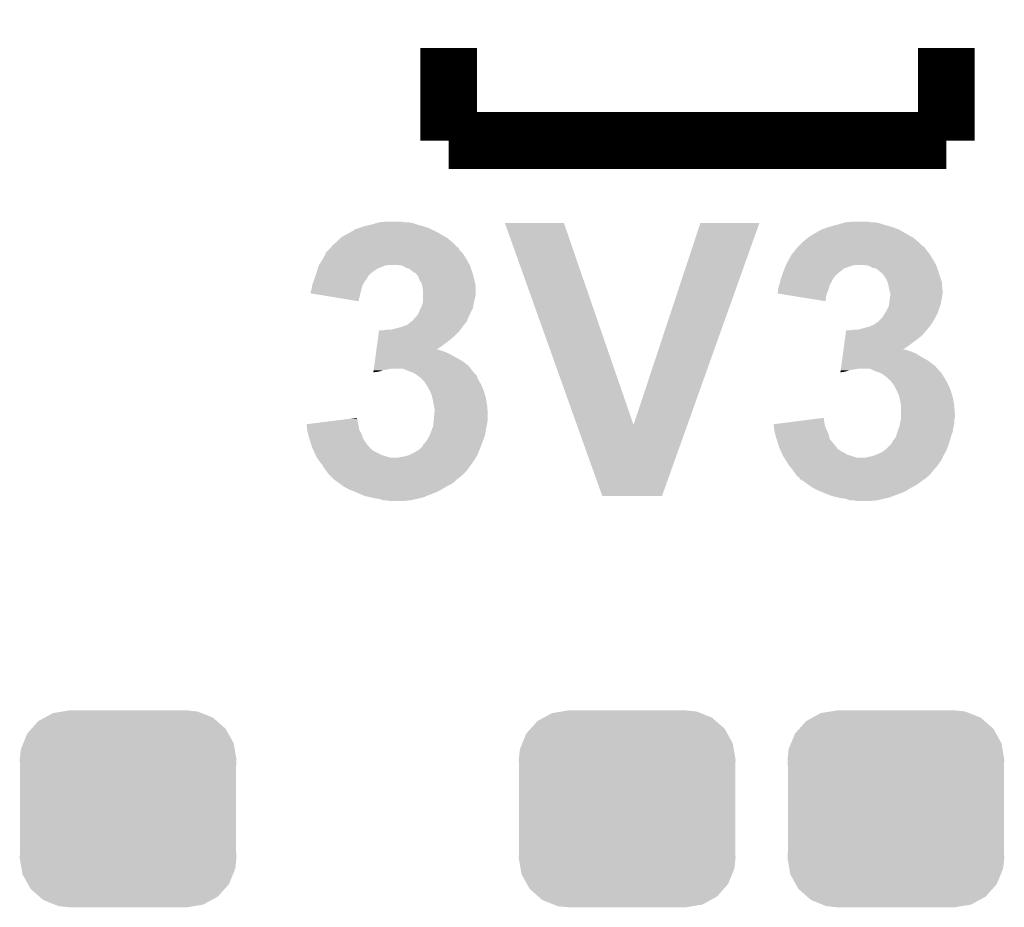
# Model space of a CAD drawing. Extents: x -0.05 to 0.95, y -0.15 to 1.54.
# Tile 11 of 44: x 0.31 to 0.45, y 0.09 to 0.22. Entities that reach past the tile are written whole.
import ezdxf

# ---------------------------------------------------------------- set-up
doc = ezdxf.new("R2010")
doc.units = 0
doc.layers.get('0').update_dxf_attribs({"linetype": 'CONTINUOUS'})
doc.layers.add('HOD_CAP_2_CLICK_V101_GTO', color=14, linetype='CONTINUOUS')
doc.layers.add('HOD_CAP_2_CLICK_V101_GTS', color=12, linetype='CONTINUOUS')

# ---------------------------------------------------------------- blocks, each defined once
blk = doc.blocks.new('CUSTOM_57')
for points in [[(-0.0092, 0.01369), (-0.00825, 0.01385), (0.00976, 0.01369), (0.00825, 0.01385)], [(-0.01263, 0.01234), (-0.01175, 0.01282), (0.01249, 0.01234), (0.01194, 0.01282)], [(-0.01175, 0.01282), (-0.01057, 0.01347), (0.01194, 0.01282), (0.01032, 0.01347)], [(-0.01057, 0.01347), (-0.0092, 0.01369), (0.01032, 0.01347), (0.00976, 0.01369)], [(-0.01419, 0.01059), (-0.01358, 0.01127), (0.01409, 0.01059), (0.01371, 0.01127)], [(-0.01358, 0.01127), (-0.01263, 0.01234), (0.01371, 0.01127), (0.01249, 0.01234)], [(-0.01475, 0.00922), (-0.01419, 0.01059), (0.01485, 0.00922), (0.01409, 0.01059)], [(-0.01525, 0.0069), (-0.01508, 0.00841), (0.01525, 0.0069), (0.01499, 0.00841)], [(-0.01508, 0.00841), (-0.01475, 0.00922), (0.01499, 0.00841), (0.01485, 0.00922)], [(-0.0152, 0.00607), (-0.01525, 0.0069), (0.0152, 0.00607), (0.01525, 0.0069)], [(-0.0152, -0.00607), (-0.0152, 0.00607), (0.0152, -0.00607), (0.0152, 0.00607)], [(-0.01525, -0.0069), (-0.0152, -0.00607), (0.01525, -0.0069), (0.0152, -0.00607)], [(-0.01499, -0.00841), (-0.01525, -0.0069), (0.01508, -0.00841), (0.01525, -0.0069)], [(-0.01485, -0.00922), (-0.01499, -0.00841), (0.01475, -0.00922), (0.01508, -0.00841)], [(-0.01409, -0.01059), (-0.01485, -0.00922), (0.01419, -0.01059), (0.01475, -0.00922)], [(-0.01371, -0.01127), (-0.01409, -0.01059), (0.01358, -0.01127), (0.01419, -0.01059)], [(-0.01249, -0.01234), (-0.01371, -0.01127), (0.01263, -0.01234), (0.01358, -0.01127)], [(-0.01194, -0.01282), (-0.01249, -0.01234), (0.01175, -0.01282), (0.01263, -0.01234)], [(-0.01032, -0.01347), (-0.01194, -0.01282), (0.01057, -0.01347), (0.01175, -0.01282)], [(-0.00976, -0.01369), (-0.01032, -0.01347), (0.0092, -0.01369), (0.01057, -0.01347)], [(-0.00825, -0.01385), (-0.00976, -0.01369), (0.00825, -0.01385), (0.0092, -0.01369)]]:
    blk.add_solid(points)

msp = doc.modelspace()

# ---------------------------------------------------------------- linework, layer by layer
at = {"layer": 'HOD_CAP_2_CLICK_V101_GTO', "const_width": 0.008}
for points in [[(0.37, 0.2), (0.37, 0.213)], [(0.44, 0.2), (0.44, 0.213)], [(0.37, 0.2), (0.44, 0.2)]]:
    msp.add_lwpolyline(points, dxfattribs=at)
at = {"layer": 'HOD_CAP_2_CLICK_V101_GTO'}
for points in [[(0.3592, 0.1882), (0.35987, 0.1884), (0.3655, 0.1882), (0.3649, 0.1884)], [(0.35987, 0.1884), (0.3602, 0.1885), (0.3649, 0.1884), (0.3643, 0.1885)], [(0.3602, 0.1885), (0.3612, 0.1886), (0.3638, 0.1885), (0.3633, 0.1886)], [(0.38803, 0.16), (0.3779, 0.1884), (0.396, 0.16), (0.3862, 0.1884)], [(0.3779, 0.1884), (0.3779, 0.1884), (0.3862, 0.1884), (0.3779, 0.1884)], [(0.396, 0.16), (0.4054, 0.1884), (0.40357, 0.16), (0.4137, 0.1884)], [(0.4054, 0.1884), (0.4054, 0.1884), (0.4137, 0.1884), (0.4054, 0.1884)], [(0.4248, 0.1882), (0.42547, 0.1884), (0.4311, 0.1882), (0.4305, 0.1884)], [(0.42547, 0.1884), (0.4258, 0.1885), (0.4305, 0.1884), (0.4299, 0.1885)], [(0.4258, 0.1885), (0.4269, 0.1886), (0.4294, 0.1885), (0.4289, 0.1886)], [(0.3549, 0.1864), (0.35616, 0.1871), (0.36962, 0.1864), (0.3684, 0.1871)], [(0.35616, 0.1871), (0.3567, 0.1874), (0.3684, 0.1871), (0.3678, 0.1874)], [(0.3567, 0.1874), (0.3568, 0.1875), (0.3678, 0.1874), (0.3676, 0.1875)], [(0.3568, 0.1875), (0.3577, 0.1878), (0.3676, 0.1875), (0.3669, 0.1878)], [(0.3577, 0.1878), (0.3583, 0.188), (0.3669, 0.1878), (0.3662, 0.188)], [(0.3583, 0.188), (0.3592, 0.1882), (0.3662, 0.188), (0.3655, 0.1882)], [(0.4214, 0.1869), (0.4223, 0.1874), (0.43435, 0.1869), (0.43348, 0.1874)], [(0.4223, 0.1874), (0.4224, 0.1874), (0.43348, 0.1874), (0.43347, 0.1874)], [(0.4224, 0.1875), (0.4228, 0.1876), (0.4333, 0.1875), (0.43303, 0.1876)], [(0.4224, 0.1874), (0.4224, 0.1875), (0.43347, 0.1874), (0.4333, 0.1875)], [(0.4228, 0.1876), (0.4233, 0.1878), (0.43303, 0.1876), (0.4325, 0.1878)], [(0.4233, 0.1878), (0.424, 0.188), (0.4325, 0.1878), (0.4318, 0.188)], [(0.424, 0.188), (0.4248, 0.1882), (0.4318, 0.188), (0.4311, 0.1882)], [(0.3537, 0.1853), (0.35418, 0.1857), (0.3709, 0.1853), (0.3705, 0.1857)], [(0.35418, 0.1857), (0.3543, 0.1858), (0.3705, 0.1857), (0.37038, 0.1858)], [(0.3543, 0.1858), (0.3548, 0.1863), (0.37038, 0.1858), (0.3698, 0.1863)], [(0.3548, 0.1863), (0.3549, 0.1864), (0.3698, 0.1863), (0.36962, 0.1864)], [(0.4192, 0.1851), (0.4198, 0.1857), (0.4367, 0.1851), (0.4361, 0.1857)], [(0.4198, 0.1857), (0.4199, 0.1858), (0.4361, 0.1857), (0.43598, 0.1858)], [(0.4199, 0.1858), (0.42048, 0.1863), (0.43598, 0.1858), (0.4354, 0.1863)], [(0.42048, 0.1863), (0.4206, 0.1864), (0.4354, 0.1863), (0.43522, 0.1864)], [(0.4206, 0.1864), (0.4214, 0.1869), (0.43522, 0.1864), (0.43435, 0.1869)], [(0.3527, 0.1842), (0.3531, 0.1846), (0.3719, 0.1842), (0.3715, 0.1846)], [(0.3531, 0.1846), (0.3533, 0.1848), (0.3715, 0.1846), (0.37143, 0.1848)], [(0.3533, 0.1848), (0.35338, 0.1849), (0.37143, 0.1848), (0.3714, 0.1849)], [(0.35338, 0.1849), (0.35346, 0.185), (0.3714, 0.1849), (0.3712, 0.185)], [(0.35346, 0.185), (0.3537, 0.1853), (0.3712, 0.185), (0.3709, 0.1853)], [(0.4183, 0.1841), (0.4186, 0.1844), (0.4376, 0.1841), (0.43736, 0.1844)], [(0.4186, 0.1844), (0.41875, 0.1846), (0.43736, 0.1844), (0.4372, 0.1846)], [(0.41875, 0.1846), (0.4189, 0.1848), (0.4372, 0.1846), (0.43707, 0.1848)], [(0.4189, 0.1848), (0.419, 0.1849), (0.43707, 0.1848), (0.437, 0.1849)], [(0.419, 0.1849), (0.4192, 0.1851), (0.437, 0.1849), (0.4368, 0.1851)], [(0.4192, 0.1851), (0.4192, 0.1851), (0.4368, 0.1851), (0.4367, 0.1851)], [(0.35176, 0.1825), (0.3522, 0.1832), (0.37294, 0.1825), (0.37256, 0.1832)], [(0.3522, 0.1832), (0.35226, 0.1833), (0.37256, 0.1832), (0.3725, 0.1833)], [(0.35226, 0.1833), (0.3527, 0.1841), (0.3725, 0.1833), (0.372, 0.1841)], [(0.3527, 0.1841), (0.3527, 0.1842), (0.372, 0.1841), (0.3719, 0.1842)], [(0.41745, 0.1825), (0.4178, 0.1832), (0.43854, 0.1825), (0.43816, 0.1832)], [(0.4178, 0.1832), (0.41786, 0.1833), (0.43816, 0.1832), (0.4381, 0.1833)], [(0.41786, 0.1833), (0.4183, 0.1841), (0.4381, 0.1833), (0.4376, 0.1841)], [(0.3514, 0.1814), (0.35146, 0.1816), (0.35915, 0.1814), (0.3594, 0.1816)], [(0.35146, 0.1816), (0.35158, 0.182), (0.3594, 0.1816), (0.36, 0.182)], [(0.35158, 0.182), (0.3517, 0.1824), (0.36, 0.182), (0.361, 0.1824)], [(0.3517, 0.1824), (0.35176, 0.1825), (0.361, 0.1824), (0.3615, 0.1825)], [(0.3635, 0.1824), (0.3628, 0.1825), (0.373, 0.1824), (0.37294, 0.1825)], [(0.364, 0.1821), (0.3635, 0.1824), (0.3731, 0.1821), (0.373, 0.1824)], [(0.3644, 0.182), (0.364, 0.1821), (0.37313, 0.182), (0.3731, 0.1821)], [(0.3648, 0.1817), (0.3644, 0.182), (0.37323, 0.1817), (0.37313, 0.182)], [(0.365, 0.1815), (0.3648, 0.1817), (0.3733, 0.1815), (0.37323, 0.1817)], [(0.3652, 0.1814), (0.365, 0.1815), (0.37333, 0.1814), (0.3733, 0.1815)], [(0.417, 0.1814), (0.41724, 0.182), (0.42485, 0.1814), (0.4256, 0.182)], [(0.41724, 0.182), (0.41732, 0.1822), (0.4256, 0.182), (0.4262, 0.1822)], [(0.41732, 0.1822), (0.4174, 0.1824), (0.4262, 0.1822), (0.4267, 0.1824)], [(0.4174, 0.1824), (0.41745, 0.1825), (0.4267, 0.1824), (0.4271, 0.1825)], [(0.4291, 0.1824), (0.4285, 0.1825), (0.4386, 0.1824), (0.43854, 0.1825)], [(0.4296, 0.1821), (0.4291, 0.1824), (0.4387, 0.1821), (0.4386, 0.1824)], [(0.4301, 0.182), (0.4296, 0.1821), (0.43873, 0.182), (0.4387, 0.1821)], [(0.4305, 0.1817), (0.4301, 0.182), (0.43883, 0.1817), (0.43873, 0.182)], [(0.4307, 0.1815), (0.4305, 0.1817), (0.4389, 0.1815), (0.43883, 0.1817)], [(0.4309, 0.1814), (0.4307, 0.1815), (0.43893, 0.1814), (0.4389, 0.1815)], [(0.3508, 0.1797), (0.35099, 0.1802), (0.3579, 0.1797), (0.3582, 0.1802)], [(0.35099, 0.1802), (0.3511, 0.1805), (0.3582, 0.1802), (0.35842, 0.1805)], [(0.3511, 0.1805), (0.35113, 0.1806), (0.35842, 0.1805), (0.3585, 0.1806)], [(0.35113, 0.1806), (0.35127, 0.181), (0.3585, 0.1806), (0.3587, 0.181)], [(0.35127, 0.181), (0.3513, 0.1811), (0.3587, 0.181), (0.3589, 0.1811)], [(0.3513, 0.1811), (0.35133, 0.1812), (0.3589, 0.1811), (0.3589, 0.1812)], [(0.35133, 0.1812), (0.3514, 0.1814), (0.3589, 0.1812), (0.35915, 0.1814)], [(0.36546, 0.1812), (0.3653, 0.1814), (0.3734, 0.1812), (0.37333, 0.1814)], [(0.3657, 0.1809), (0.36546, 0.1812), (0.37348, 0.1809), (0.3734, 0.1812)], [(0.3659, 0.1804), (0.3657, 0.1809), (0.3736, 0.1804), (0.37348, 0.1809)], [(0.36614, 0.18), (0.3659, 0.1804), (0.3737, 0.18), (0.3736, 0.1804)], [(0.4165, 0.1797), (0.41663, 0.1802), (0.4236, 0.1797), (0.4239, 0.1802)], [(0.41663, 0.1802), (0.4167, 0.1805), (0.4239, 0.1802), (0.42405, 0.1805)], [(0.4167, 0.1805), (0.41673, 0.1806), (0.42405, 0.1805), (0.4241, 0.1806)], [(0.41673, 0.1806), (0.41687, 0.181), (0.4241, 0.1806), (0.4244, 0.181)], [(0.41687, 0.181), (0.41693, 0.1812), (0.4244, 0.181), (0.4246, 0.1812)], [(0.41693, 0.1812), (0.417, 0.1814), (0.4246, 0.1812), (0.42485, 0.1814)], [(0.4313, 0.1809), (0.4309, 0.1814), (0.4391, 0.1809), (0.43893, 0.1814)], [(0.4316, 0.1804), (0.4313, 0.1809), (0.43927, 0.1804), (0.4391, 0.1809)], [(0.43176, 0.18), (0.4316, 0.1804), (0.4394, 0.18), (0.43927, 0.1804)], [(0.3506, 0.1788), (0.35067, 0.179), (0.35765, 0.1788), (0.3577, 0.179)], [(0.3506, 0.1785), (0.3506, 0.1788), (0.35757, 0.1785), (0.35765, 0.1788)], [(0.35067, 0.179), (0.3507, 0.1791), (0.3577, 0.179), (0.35773, 0.1791)], [(0.3507, 0.1791), (0.3508, 0.1797), (0.35773, 0.1791), (0.3579, 0.1797)], [(0.3662, 0.1799), (0.36614, 0.18), (0.37372, 0.1799), (0.3737, 0.18)], [(0.3663, 0.1794), (0.3662, 0.1799), (0.3738, 0.1794), (0.37372, 0.1799)], [(0.3664, 0.1789), (0.3663, 0.1794), (0.3738, 0.1789), (0.3738, 0.1794)], [(0.3664, 0.1782), (0.3664, 0.1789), (0.3738, 0.1782), (0.3738, 0.1789)], [(0.4163, 0.1791), (0.4165, 0.1797), (0.42343, 0.1791), (0.4236, 0.1797)], [(0.4163, 0.179), (0.4163, 0.1791), (0.4234, 0.179), (0.42343, 0.1791)], [(0.4163, 0.1786), (0.4163, 0.179), (0.42325, 0.1786), (0.4234, 0.179)], [(0.4318, 0.1799), (0.43176, 0.18), (0.4394, 0.1799), (0.4394, 0.18)], [(0.4319, 0.1794), (0.4318, 0.1799), (0.4394, 0.1794), (0.4394, 0.1799)], [(0.432, 0.1789), (0.4319, 0.1794), (0.43947, 0.1789), (0.4394, 0.1794)], [(0.43207, 0.1787), (0.432, 0.1789), (0.4395, 0.1787), (0.43947, 0.1789)], [(0.4321, 0.1786), (0.43207, 0.1787), (0.4395, 0.1786), (0.4395, 0.1787)], [(0.3573, 0.1774), (0.3506, 0.1785), (0.3573, 0.1774), (0.35757, 0.1785)], [(0.36629, 0.177), (0.3664, 0.1774), (0.3735, 0.177), (0.37358, 0.1774)], [(0.3664, 0.1779), (0.3664, 0.1782), (0.3737, 0.1779), (0.3738, 0.1782)], [(0.3664, 0.1775), (0.3664, 0.1779), (0.3736, 0.1775), (0.3737, 0.1779)], [(0.3664, 0.1774), (0.3664, 0.1775), (0.37358, 0.1774), (0.3736, 0.1775)], [(0.4162, 0.1785), (0.4163, 0.1786), (0.42321, 0.1785), (0.42325, 0.1786)], [(0.41806, 0.1782), (0.4162, 0.1785), (0.4231, 0.1782), (0.42321, 0.1785)], [(0.423, 0.1774), (0.41806, 0.1782), (0.423, 0.1774), (0.4231, 0.1782)], [(0.43194, 0.177), (0.432, 0.1774), (0.4392, 0.177), (0.43928, 0.1774)], [(0.432, 0.1774), (0.43201, 0.1775), (0.43928, 0.1774), (0.4393, 0.1775)], [(0.43201, 0.1775), (0.43206, 0.1779), (0.4393, 0.1775), (0.4394, 0.1779)], [(0.43206, 0.1779), (0.4321, 0.1782), (0.4394, 0.1779), (0.4394, 0.1782)], [(0.4321, 0.1785), (0.4321, 0.1786), (0.4395, 0.1785), (0.4395, 0.1786)], [(0.4321, 0.1782), (0.4321, 0.1785), (0.4394, 0.1782), (0.4395, 0.1785)], [(0.3657, 0.1756), (0.3659, 0.1761), (0.373, 0.1756), (0.37325, 0.1761)], [(0.3659, 0.1761), (0.36605, 0.1764), (0.37325, 0.1761), (0.3734, 0.1764)], [(0.36605, 0.1764), (0.3662, 0.1767), (0.3734, 0.1764), (0.37345, 0.1767)], [(0.3662, 0.1767), (0.36629, 0.177), (0.37345, 0.1767), (0.3735, 0.177)], [(0.43142, 0.1758), (0.4316, 0.1761), (0.4388, 0.1758), (0.4389, 0.1761)], [(0.4316, 0.1761), (0.4319, 0.1767), (0.4389, 0.1761), (0.4391, 0.1767)], [(0.4319, 0.1767), (0.43194, 0.177), (0.4391, 0.1767), (0.4392, 0.177)], [(0.36468, 0.1745), (0.3648, 0.1746), (0.3725, 0.1745), (0.37254, 0.1746)], [(0.3649, 0.1746), (0.3651, 0.1749), (0.37254, 0.1746), (0.37267, 0.1749)], [(0.3651, 0.1749), (0.3653, 0.1751), (0.37267, 0.1749), (0.37276, 0.1751)], [(0.3653, 0.1751), (0.36538, 0.1752), (0.37276, 0.1751), (0.3728, 0.1752)], [(0.36538, 0.1752), (0.3657, 0.1756), (0.3728, 0.1752), (0.373, 0.1756)], [(0.43036, 0.1745), (0.4305, 0.1746), (0.4381, 0.1745), (0.43816, 0.1746)], [(0.4305, 0.1746), (0.431, 0.1751), (0.43816, 0.1746), (0.43844, 0.1751)], [(0.431, 0.1751), (0.43106, 0.1752), (0.43844, 0.1751), (0.4385, 0.1752)], [(0.43106, 0.1752), (0.43142, 0.1758), (0.4385, 0.1752), (0.4388, 0.1758)], [(0.36009, 0.1725), (0.36019, 0.1732), (0.3708, 0.1725), (0.3715, 0.1732)], [(0.36019, 0.1732), (0.3602, 0.1733), (0.3715, 0.1732), (0.37157, 0.1733)], [(0.3607, 0.1733), (0.3613, 0.1734), (0.37157, 0.1733), (0.37164, 0.1734)], [(0.3619, 0.1734), (0.3627, 0.1736), (0.37164, 0.1734), (0.37179, 0.1736)], [(0.3627, 0.1736), (0.3634, 0.1738), (0.37179, 0.1736), (0.37193, 0.1738)], [(0.3634, 0.1738), (0.36367, 0.1739), (0.37193, 0.1738), (0.372, 0.1739)], [(0.36367, 0.1739), (0.3642, 0.1741), (0.372, 0.1739), (0.37217, 0.1741)], [(0.3642, 0.1741), (0.36468, 0.1745), (0.37217, 0.1741), (0.3725, 0.1745)], [(0.42579, 0.1725), (0.4259, 0.1733), (0.4365, 0.1725), (0.43719, 0.1733)], [(0.4264, 0.1733), (0.4269, 0.1734), (0.43719, 0.1733), (0.43727, 0.1734)], [(0.4276, 0.1734), (0.4283, 0.1736), (0.43727, 0.1734), (0.43744, 0.1736)], [(0.4283, 0.1736), (0.4291, 0.1738), (0.43744, 0.1736), (0.43761, 0.1738)], [(0.4291, 0.1738), (0.42933, 0.1739), (0.43761, 0.1738), (0.4377, 0.1739)], [(0.42933, 0.1739), (0.4298, 0.1741), (0.4377, 0.1739), (0.43783, 0.1741)], [(0.4298, 0.1741), (0.43036, 0.1745), (0.43783, 0.1741), (0.4381, 0.1745)], [(0.35993, 0.1713), (0.36001, 0.1719), (0.3693, 0.1713), (0.3701, 0.1719)], [(0.36001, 0.1719), (0.36009, 0.1725), (0.3701, 0.1719), (0.3708, 0.1725)], [(0.42563, 0.1713), (0.42579, 0.1725), (0.4349, 0.1713), (0.4365, 0.1725)], [(0.35979, 0.1703), (0.35982, 0.1705), (0.3694, 0.1703), (0.3688, 0.1705)], [(0.35982, 0.1705), (0.35983, 0.1706), (0.3688, 0.1705), (0.3686, 0.1706)], [(0.35983, 0.1706), (0.35993, 0.1713), (0.3683, 0.1706), (0.3693, 0.1713)], [(0.35983, 0.1706), (0.35983, 0.1706), (0.3686, 0.1706), (0.3683, 0.1706)], [(0.42549, 0.1703), (0.42553, 0.1706), (0.4351, 0.1703), (0.4342, 0.1706)], [(0.42553, 0.1706), (0.42563, 0.1713), (0.4339, 0.1706), (0.4349, 0.1713)], [(0.42553, 0.1706), (0.42553, 0.1706), (0.4342, 0.1706), (0.4339, 0.1706)], [(0.35952, 0.1683), (0.35962, 0.169), (0.3728, 0.1683), (0.3719, 0.169)], [(0.35962, 0.169), (0.35975, 0.17), (0.3719, 0.169), (0.3701, 0.17)], [(0.35975, 0.17), (0.35979, 0.1703), (0.3701, 0.17), (0.3694, 0.1703)], [(0.42522, 0.1683), (0.42532, 0.169), (0.4384, 0.1683), (0.4375, 0.169)], [(0.42532, 0.169), (0.42539, 0.1695), (0.4375, 0.169), (0.4366, 0.1695)], [(0.42539, 0.1695), (0.42545, 0.17), (0.4366, 0.1695), (0.4358, 0.17)], [(0.42545, 0.17), (0.42549, 0.1703), (0.4358, 0.17), (0.4351, 0.1703)], [(0.35941, 0.1675), (0.35944, 0.1677), (0.3602, 0.1675), (0.3608, 0.1677)], [(0.35944, 0.1677), (0.35945, 0.1678), (0.3608, 0.1677), (0.3614, 0.1678)], [(0.35945, 0.1678), (0.35947, 0.1679), (0.3614, 0.1678), (0.3619, 0.1679)], [(0.35947, 0.1679), (0.35952, 0.1683), (0.37311, 0.1679), (0.3728, 0.1683)], [(0.3643, 0.1676), (0.3636, 0.1679), (0.37334, 0.1676), (0.37311, 0.1679)], [(0.3649, 0.1674), (0.3643, 0.1676), (0.3735, 0.1674), (0.37334, 0.1676)], [(0.42511, 0.1675), (0.42514, 0.1677), (0.4258, 0.1675), (0.4264, 0.1677)], [(0.42514, 0.1677), (0.42515, 0.1678), (0.4264, 0.1677), (0.427, 0.1678)], [(0.42515, 0.1678), (0.42517, 0.1679), (0.427, 0.1678), (0.4275, 0.1679)], [(0.42517, 0.1679), (0.42522, 0.1683), (0.43876, 0.1679), (0.4384, 0.1683)], [(0.4299, 0.1676), (0.4293, 0.1679), (0.43902, 0.1676), (0.43876, 0.1679)], [(0.4305, 0.1674), (0.4299, 0.1676), (0.4392, 0.1674), (0.43902, 0.1676)], [(0.3594, 0.1674), (0.3602, 0.1675), (0.3594, 0.1674), (0.35941, 0.1675)], [(0.3654, 0.1671), (0.3649, 0.1674), (0.3738, 0.1671), (0.3735, 0.1674)], [(0.36553, 0.167), (0.3654, 0.1671), (0.3739, 0.167), (0.3738, 0.1671)], [(0.3662, 0.1665), (0.36553, 0.167), (0.3741, 0.1665), (0.3739, 0.167)], [(0.3664, 0.1663), (0.3662, 0.1665), (0.37421, 0.1663), (0.3741, 0.1665)], [(0.36676, 0.1658), (0.3664, 0.1663), (0.3745, 0.1658), (0.37421, 0.1663)], [(0.4251, 0.1674), (0.4258, 0.1675), (0.4251, 0.1674), (0.42511, 0.1675)], [(0.4307, 0.1673), (0.4305, 0.1674), (0.4393, 0.1673), (0.4392, 0.1674)], [(0.4311, 0.1671), (0.4307, 0.1673), (0.43943, 0.1671), (0.4393, 0.1673)], [(0.43123, 0.167), (0.4311, 0.1671), (0.4395, 0.167), (0.43943, 0.1671)], [(0.4315, 0.1668), (0.43123, 0.167), (0.43962, 0.1668), (0.4395, 0.167)], [(0.4318, 0.1665), (0.4315, 0.1668), (0.4398, 0.1665), (0.43962, 0.1668)], [(0.432, 0.1663), (0.4318, 0.1665), (0.43991, 0.1663), (0.4398, 0.1665)], [(0.43246, 0.1658), (0.4321, 0.1663), (0.4402, 0.1658), (0.43991, 0.1663)], [(0.3669, 0.1656), (0.36676, 0.1658), (0.37459, 0.1656), (0.3745, 0.1658)], [(0.3673, 0.1649), (0.3669, 0.1656), (0.3749, 0.1649), (0.37459, 0.1656)], [(0.3676, 0.1642), (0.3673, 0.1649), (0.37511, 0.1642), (0.3749, 0.1649)], [(0.4326, 0.1656), (0.43246, 0.1658), (0.44029, 0.1656), (0.4402, 0.1658)], [(0.433, 0.1649), (0.4326, 0.1656), (0.4406, 0.1649), (0.44029, 0.1656)], [(0.4333, 0.1642), (0.433, 0.1649), (0.44081, 0.1642), (0.4406, 0.1649)], [(0.36767, 0.1639), (0.3676, 0.1642), (0.3752, 0.1639), (0.37511, 0.1642)], [(0.3678, 0.1634), (0.36767, 0.1639), (0.37529, 0.1634), (0.3752, 0.1639)], [(0.43338, 0.1639), (0.4333, 0.1642), (0.4409, 0.1639), (0.44081, 0.1642)], [(0.4335, 0.1634), (0.43338, 0.1639), (0.44099, 0.1634), (0.4409, 0.1639)], [(0.3679, 0.1628), (0.3678, 0.1634), (0.3754, 0.1628), (0.37529, 0.1634)], [(0.368, 0.1623), (0.3679, 0.1628), (0.37544, 0.1623), (0.3754, 0.1628)], [(0.368, 0.1618), (0.368, 0.1623), (0.37548, 0.1618), (0.37544, 0.1623)], [(0.4336, 0.1628), (0.4335, 0.1634), (0.4411, 0.1628), (0.44099, 0.1634)], [(0.4336, 0.1615), (0.4336, 0.1628), (0.4412, 0.1615), (0.4411, 0.1628)], [(0.35316, 0.1605), (0.35632, 0.1609), (0.3572, 0.1605), (0.3571, 0.1609)], [(0.35632, 0.1609), (0.3571, 0.161), (0.3571, 0.1609), (0.3571, 0.161)], [(0.3678, 0.1598), (0.36789, 0.1607), (0.37532, 0.1598), (0.3755, 0.1607)], [(0.36789, 0.1607), (0.36797, 0.1615), (0.3755, 0.1607), (0.3755, 0.1615)], [(0.36797, 0.1615), (0.368, 0.1618), (0.3755, 0.1615), (0.37548, 0.1618)], [(0.41886, 0.1605), (0.4228, 0.161), (0.4228, 0.1605), (0.4228, 0.161)], [(0.43348, 0.1602), (0.43358, 0.1607), (0.4411, 0.1602), (0.4411, 0.1607)], [(0.43358, 0.1607), (0.4336, 0.1608), (0.4411, 0.1607), (0.44113, 0.1608)], [(0.4336, 0.161), (0.4336, 0.1615), (0.4412, 0.161), (0.4412, 0.1615)], [(0.4336, 0.1608), (0.4336, 0.161), (0.44113, 0.1608), (0.4412, 0.161)], [(0.35, 0.1601), (0.35316, 0.1605), (0.35728, 0.1601), (0.3572, 0.1605)], [(0.35001, 0.16), (0.35, 0.1601), (0.3573, 0.16), (0.35728, 0.1601)], [(0.35008, 0.1594), (0.35001, 0.16), (0.3574, 0.1594), (0.3573, 0.16)], [(0.3501, 0.1592), (0.35008, 0.1594), (0.3575, 0.1592), (0.3574, 0.1594)], [(0.3675, 0.159), (0.36776, 0.1597), (0.37518, 0.159), (0.3753, 0.1597)], [(0.36776, 0.1597), (0.3678, 0.1598), (0.3753, 0.1597), (0.37532, 0.1598)], [(0.3916, 0.15), (0.38803, 0.16), (0.4, 0.15), (0.40357, 0.16)], [(0.4157, 0.1601), (0.41886, 0.1605), (0.42288, 0.1601), (0.4228, 0.1605)], [(0.41571, 0.16), (0.4157, 0.1601), (0.4229, 0.16), (0.42288, 0.1601)], [(0.41578, 0.1594), (0.41571, 0.16), (0.4231, 0.1594), (0.4229, 0.16)], [(0.4158, 0.1592), (0.41578, 0.1594), (0.4232, 0.1592), (0.4231, 0.1594)], [(0.43314, 0.1591), (0.43336, 0.1597), (0.4409, 0.1591), (0.441, 0.1597)], [(0.43336, 0.1597), (0.4334, 0.1598), (0.441, 0.1597), (0.44102, 0.1598)], [(0.4334, 0.1598), (0.43348, 0.1602), (0.44102, 0.1598), (0.4411, 0.1602)], [(0.3502, 0.1588), (0.3501, 0.1592), (0.3577, 0.1588), (0.3575, 0.1592)], [(0.3503, 0.1584), (0.3502, 0.1588), (0.35785, 0.1584), (0.3577, 0.1588)], [(0.35042, 0.158), (0.3503, 0.1584), (0.358, 0.158), (0.35785, 0.1584)], [(0.35061, 0.1574), (0.35042, 0.158), (0.3584, 0.1574), (0.358, 0.158)], [(0.3669, 0.1578), (0.3672, 0.1583), (0.37483, 0.1578), (0.37502, 0.1583)], [(0.3672, 0.1583), (0.36729, 0.1585), (0.37502, 0.1583), (0.3751, 0.1585)], [(0.36729, 0.1585), (0.3675, 0.159), (0.3751, 0.1585), (0.37518, 0.159)], [(0.4159, 0.1588), (0.4158, 0.1592), (0.4234, 0.1588), (0.4232, 0.1592)], [(0.416, 0.1584), (0.4159, 0.1588), (0.4235, 0.1584), (0.4234, 0.1588)], [(0.41613, 0.158), (0.416, 0.1584), (0.4236, 0.158), (0.4235, 0.1584)], [(0.4165, 0.1568), (0.41613, 0.158), (0.4246, 0.1568), (0.4236, 0.158)], [(0.4325, 0.1578), (0.4329, 0.1583), (0.44048, 0.1578), (0.44064, 0.1583)], [(0.4329, 0.1583), (0.43296, 0.1585), (0.44064, 0.1583), (0.4407, 0.1585)], [(0.43296, 0.1585), (0.4331, 0.159), (0.4407, 0.1585), (0.44087, 0.159)], [(0.4331, 0.159), (0.43314, 0.1591), (0.44087, 0.159), (0.4409, 0.1591)], [(0.3508, 0.1568), (0.35061, 0.1574), (0.3589, 0.1568), (0.3584, 0.1574)], [(0.35094, 0.1565), (0.3508, 0.1568), (0.3592, 0.1565), (0.3589, 0.1568)], [(0.3658, 0.1565), (0.3664, 0.1571), (0.37434, 0.1565), (0.37456, 0.1571)], [(0.3664, 0.1572), (0.3666, 0.1574), (0.3746, 0.1572), (0.37468, 0.1574)], [(0.3664, 0.1571), (0.3664, 0.1572), (0.37456, 0.1571), (0.3746, 0.1572)], [(0.3666, 0.1574), (0.3669, 0.1578), (0.37468, 0.1574), (0.37483, 0.1578)], [(0.41655, 0.1567), (0.4165, 0.1568), (0.4246, 0.1567), (0.4246, 0.1568)], [(0.41673, 0.1563), (0.41655, 0.1567), (0.4252, 0.1563), (0.4246, 0.1567)], [(0.4314, 0.1565), (0.4321, 0.1572), (0.44004, 0.1565), (0.4403, 0.1572)], [(0.4321, 0.1572), (0.4323, 0.1574), (0.4403, 0.1572), (0.44036, 0.1574)], [(0.4323, 0.1574), (0.4325, 0.1578), (0.44036, 0.1574), (0.44048, 0.1578)], [(0.35103, 0.1563), (0.35094, 0.1565), (0.3595, 0.1563), (0.3592, 0.1565)], [(0.35126, 0.1558), (0.35103, 0.1563), (0.3605, 0.1558), (0.3595, 0.1563)], [(0.35135, 0.1556), (0.35126, 0.1558), (0.3611, 0.1556), (0.3605, 0.1558)], [(0.3514, 0.1555), (0.35135, 0.1556), (0.36145, 0.1555), (0.3611, 0.1556)], [(0.35147, 0.1554), (0.3514, 0.1555), (0.3618, 0.1554), (0.36145, 0.1555)], [(0.3518, 0.1549), (0.35147, 0.1554), (0.3735, 0.1549), (0.37381, 0.1554)], [(0.3629, 0.1554), (0.3633, 0.1555), (0.37381, 0.1554), (0.37387, 0.1555)], [(0.3633, 0.1555), (0.3639, 0.1556), (0.37387, 0.1555), (0.37394, 0.1556)], [(0.3639, 0.1556), (0.3642, 0.1557), (0.37394, 0.1556), (0.374, 0.1557)], [(0.3642, 0.1557), (0.3645, 0.1558), (0.374, 0.1557), (0.37404, 0.1558)], [(0.3645, 0.1558), (0.3651, 0.1561), (0.37404, 0.1558), (0.37417, 0.1561)], [(0.3651, 0.1561), (0.36562, 0.1564), (0.37417, 0.1561), (0.3743, 0.1564)], [(0.36562, 0.1564), (0.3658, 0.1565), (0.3743, 0.1564), (0.37434, 0.1565)], [(0.41682, 0.1561), (0.41673, 0.1563), (0.4256, 0.1561), (0.4252, 0.1563)], [(0.41696, 0.1558), (0.41682, 0.1561), (0.4261, 0.1558), (0.4256, 0.1561)], [(0.41705, 0.1556), (0.41696, 0.1558), (0.4268, 0.1556), (0.4261, 0.1558)], [(0.4171, 0.1555), (0.41705, 0.1556), (0.4271, 0.1555), (0.4268, 0.1556)], [(0.41717, 0.1554), (0.4171, 0.1555), (0.4274, 0.1554), (0.4271, 0.1555)], [(0.4175, 0.1549), (0.41717, 0.1554), (0.4392, 0.1549), (0.43945, 0.1554)], [(0.4286, 0.1554), (0.429, 0.1555), (0.43945, 0.1554), (0.4395, 0.1555)], [(0.429, 0.1555), (0.4295, 0.1556), (0.4395, 0.1555), (0.43955, 0.1556)], [(0.4295, 0.1556), (0.4298, 0.1557), (0.43955, 0.1556), (0.4396, 0.1557)], [(0.4298, 0.1557), (0.4301, 0.1558), (0.4396, 0.1557), (0.43966, 0.1558)], [(0.4301, 0.1558), (0.4308, 0.1561), (0.43966, 0.1558), (0.43983, 0.1561)], [(0.4308, 0.1561), (0.43125, 0.1564), (0.43983, 0.1561), (0.44, 0.1564)], [(0.43125, 0.1564), (0.4314, 0.1565), (0.44, 0.1564), (0.44004, 0.1565)], [(0.3522, 0.1544), (0.3518, 0.1549), (0.37314, 0.1544), (0.3735, 0.1549)], [(0.3525, 0.1539), (0.3522, 0.1544), (0.37279, 0.1539), (0.37314, 0.1544)], [(0.3528, 0.1535), (0.3525, 0.1539), (0.3725, 0.1535), (0.37279, 0.1539)], [(0.4178, 0.1544), (0.4175, 0.1549), (0.43884, 0.1544), (0.4392, 0.1549)], [(0.41796, 0.1542), (0.4178, 0.1544), (0.4387, 0.1542), (0.43884, 0.1544)], [(0.4182, 0.1539), (0.41796, 0.1542), (0.43844, 0.1539), (0.4387, 0.1542)], [(0.4188, 0.1531), (0.4182, 0.1539), (0.43776, 0.1531), (0.43844, 0.1539)], [(0.3531, 0.1531), (0.3528, 0.1535), (0.3721, 0.1531), (0.3725, 0.1535)], [(0.3534, 0.1528), (0.3531, 0.1531), (0.3718, 0.1528), (0.3721, 0.1531)], [(0.3535, 0.1527), (0.3534, 0.1528), (0.3716, 0.1527), (0.3718, 0.1528)], [(0.3537, 0.1525), (0.3535, 0.1527), (0.3714, 0.1525), (0.3716, 0.1527)], [(0.3539, 0.1523), (0.3537, 0.1525), (0.3711, 0.1523), (0.3714, 0.1525)], [(0.419, 0.1528), (0.4188, 0.1531), (0.4375, 0.1528), (0.43776, 0.1531)], [(0.4193, 0.1526), (0.419, 0.1528), (0.4372, 0.1526), (0.4374, 0.1528)], [(0.419, 0.1528), (0.419, 0.1528), (0.4374, 0.1528), (0.4375, 0.1528)], [(0.41935, 0.1525), (0.4193, 0.1526), (0.4371, 0.1525), (0.4372, 0.1526)], [(0.4194, 0.1524), (0.41935, 0.1525), (0.43695, 0.1524), (0.4371, 0.1525)], [(0.4195, 0.1523), (0.4194, 0.1524), (0.4368, 0.1523), (0.43695, 0.1524)], [(0.35432, 0.152), (0.3539, 0.1523), (0.3708, 0.152), (0.3711, 0.1523)], [(0.35474, 0.1517), (0.35432, 0.152), (0.3704, 0.1517), (0.3708, 0.152)], [(0.35516, 0.1514), (0.35474, 0.1517), (0.3698, 0.1514), (0.3704, 0.1517)], [(0.3553, 0.1513), (0.35516, 0.1514), (0.36963, 0.1513), (0.3698, 0.1514)], [(0.35565, 0.1511), (0.3553, 0.1513), (0.3693, 0.1511), (0.36963, 0.1513)], [(0.356, 0.1509), (0.35565, 0.1511), (0.36895, 0.1509), (0.3693, 0.1511)], [(0.42044, 0.1517), (0.4196, 0.1523), (0.436, 0.1517), (0.4368, 0.1523)], [(0.42086, 0.1514), (0.42044, 0.1517), (0.4355, 0.1514), (0.436, 0.1517)], [(0.421, 0.1513), (0.42086, 0.1514), (0.4353, 0.1513), (0.4355, 0.1514)], [(0.42135, 0.1511), (0.421, 0.1513), (0.4349, 0.1511), (0.4353, 0.1513)], [(0.4217, 0.1509), (0.42135, 0.1511), (0.4346, 0.1509), (0.4349, 0.1511)], [(0.35653, 0.1507), (0.356, 0.1509), (0.3686, 0.1507), (0.36895, 0.1509)], [(0.3568, 0.1506), (0.35653, 0.1507), (0.36837, 0.1506), (0.3686, 0.1507)], [(0.35727, 0.1504), (0.3568, 0.1506), (0.3679, 0.1504), (0.36837, 0.1506)], [(0.35797, 0.1501), (0.35727, 0.1504), (0.3671, 0.1501), (0.3679, 0.1504)], [(0.3582, 0.15), (0.35797, 0.1501), (0.36687, 0.15), (0.3671, 0.1501)], [(0.35907, 0.1498), (0.3582, 0.15), (0.3664, 0.1498), (0.36687, 0.15)], [(0.3595, 0.1497), (0.35907, 0.1498), (0.36595, 0.1497), (0.3664, 0.1498)], [(0.3602, 0.1496), (0.3595, 0.1497), (0.3655, 0.1496), (0.36595, 0.1497)], [(0.3608, 0.1494), (0.3602, 0.1496), (0.3646, 0.1494), (0.3655, 0.1496)], [(0.42217, 0.1507), (0.4217, 0.1509), (0.4343, 0.1507), (0.4346, 0.1509)], [(0.4224, 0.1506), (0.42217, 0.1507), (0.43407, 0.1506), (0.4343, 0.1507)], [(0.4229, 0.1504), (0.4224, 0.1506), (0.4336, 0.1504), (0.43407, 0.1506)], [(0.4239, 0.15), (0.4229, 0.1504), (0.43253, 0.15), (0.4336, 0.1504)], [(0.42477, 0.1498), (0.4239, 0.15), (0.432, 0.1498), (0.43253, 0.15)], [(0.4252, 0.1497), (0.42477, 0.1498), (0.43155, 0.1497), (0.432, 0.1498)], [(0.4259, 0.1496), (0.4252, 0.1497), (0.4311, 0.1496), (0.43155, 0.1497)], [(0.4264, 0.1494), (0.4259, 0.1496), (0.4303, 0.1494), (0.4311, 0.1496)], [(0.3617, 0.1493), (0.3613, 0.1494), (0.3636, 0.1493), (0.3646, 0.1494)], [(0.4274, 0.1493), (0.4269, 0.1494), (0.4293, 0.1493), (0.4303, 0.1494)]]:
    msp.add_solid(points, dxfattribs=at)

# ---------------------------------------------------------------- block references
at = {"layer": 'HOD_CAP_2_CLICK_V101_GTS'}
for p in [(0.3249, 0.106), (0.3951, 0.106), (0.4329, 0.106)]:
    msp.add_blockref('CUSTOM_57', p, dxfattribs=at)

doc.saveas('drawing.dxf')
